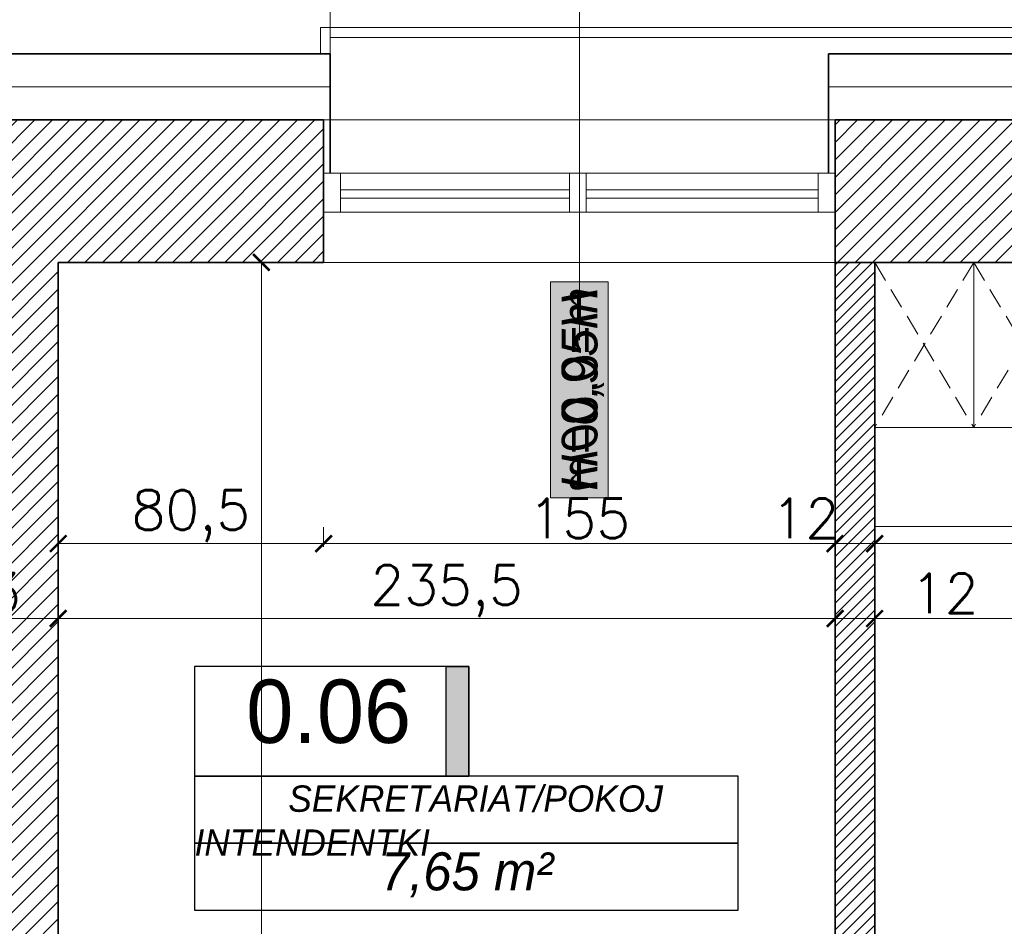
# Model space of a CAD drawing. Header units: millimetres. Extents: x -740 to 33545, y -26688 to 22494.
# Tile 162 of 256: x 11158 to 11456, y 11130 to 11405. Entities that reach past the tile are written whole.
import ezdxf
from ezdxf.lldxf.tags import DXFTag

# ---------------------------------------------------------------- set-up
doc = ezdxf.new("R2010")
doc.units = ezdxf.units.MM
doc.header["$MEASUREMENT"] = 0
doc.linetypes.add('DASHED2', pattern=[9.525, 6.35, -3.175])
doc.layers.get('Defpoints').update_dxf_attribs({"color": 252})
for name, color, linetype, lineweight in [('A_istniejące ściany', 252, 'Continuous', 35), ('A_izolacja', 252, 'Continuous', 9), ('A_l.przerywana', 252, 'ICAD_ISO03W100', 9), ('A_linie widokowe', 252, 'Continuous', 18), ('A_opisy', 252, 'Continuous', 15), ('A_projektowane sciany', 252, 'Continuous', 35), ('A_wyposażenie', 252, 'Continuous', 9), ('l.wypełnien', 252, 'Continuous', 5), ('Nowe_820-G Rysunki Obrazki_Nr_pióra__1', 252, 'Continuous', 13), ('Nowe_820-G Rysunki Obrazki_Nr_pióra__23', 252, 'Continuous', 15), ('wymiarowanie', 252, 'Continuous', 9)]:
    doc.layers.add(name, color=color, linetype=linetype, lineweight=lineweight)
doc.layers.add('tabelki opis', color=252, linetype='Continuous')
doc.styles.add('ARIALL', font='GOTHIC.TTF', dxfattribs={"height": 40})
doc.styles.add('styl2', font='simplex.shx')
doc.linetypes.add('BATTING', pattern='A,0.00254,-2.54,[134,ltypeshp.shx,S=2.54,R=0,X=-2.54,Y=0],-5.08,[134,ltypeshp.shx,S=2.54,R=180,X=2.54,Y=0],-2.54', length=10.16254)
tags = doc.linetypes.add('ICAD_ISO03W100', pattern=[30, 12, -18]).pattern_tags.tags
tags[6:7] = [DXFTag(74, 4), DXFTag(75, 0), DXFTag(340, '0'), DXFTag(46, 1.0), DXFTag(50, 0.0), DXFTag(44, 0.0), DXFTag(45, 0.0)]
tags[4:5] = [DXFTag(74, 4), DXFTag(75, 0), DXFTag(340, '0'), DXFTag(46, 1.0), DXFTag(50, 0.0), DXFTag(44, 0.0), DXFTag(45, 0.0)]
doc.dimstyles.new('Skala 1-50', dxfattribs={"dimtxt": 12, "dimasz": 5, "dimexe": 1, "dimexo": 1, "dimgap": 1.5, "dimtad": 1, "dimdec": 1, "dimrnd": 0.5, "dimtxsty": 'styl2', "dimblk": 'ARCHTICK', "dimcen": 5, "dimadec": 0, "dimazin": 0, "dimtfac": 1, "dimtdec": 1, "dimtmove": 1, "dimatfit": 3, "dimldrblk": 'ARCHTICK', "dimfxl": 0, "dimlwd": -1, "dimlwe": -1, "dimarcsym": 0})

# ---------------------------------------------------------------- blocks, each defined once
blk = doc.blocks.new('_ArchTick')
at = {"color": 0, "linetype": 'ByBlock', "const_width": 0.15}
blk.add_lwpolyline([(-0.5, -0.5), (0.5, 0.5)], dxfattribs=at)
blk = doc.blocks.new('*D1360')
at = {"layer": 'Defpoints', "color": 0}
for p in [(11169.43, 11227.61), (11404.81, 11227.61), (11404.81, 11223.37)]:
    blk.add_point(p, dxfattribs=at)
at = {"layer": 'wymiarowanie', "color": 0}
for p, q in [((11169.43, 11226.61), (11169.43, 11222.37)), ((11404.81, 11226.61), (11404.81, 11222.37)), ((11169.43, 11223.37), (11404.81, 11223.37))]:
    blk.add_line(p, q, dxfattribs=at)
at = {"layer": 'wymiarowanie', "color": 0, "xscale": 5, "yscale": 5, "zscale": 5, "rotation": 180}
blk.add_blockref('_ArchTick', (11169.43, 11223.37), dxfattribs=at)
at = {"layer": 'wymiarowanie', "color": 0, "xscale": 5, "yscale": 5, "zscale": 5}
blk.add_blockref('_ArchTick', (11404.81, 11223.37), dxfattribs=at)
at = {"layer": 'wymiarowanie', "color": 0, "insert": (11287.12, 11231.72), "char_height": 12, "attachment_point": 5, "style": 'styl2'}
blk.add_mtext('235,5', dxfattribs=at)
blk = doc.blocks.new('*D1361')
at = {"layer": 'Defpoints', "color": 0}
for p in [(11416.81, 11242.98), (11404.81, 11227.61), (11416.81, 11223.37)]:
    blk.add_point(p, dxfattribs=at)
at = {"layer": 'wymiarowanie', "color": 0}
for p, q in [((11404.81, 11226.61), (11404.81, 11222.37)), ((11416.81, 11228.37), (11416.81, 11222.37)), ((11404.81, 11223.37), (11416.81, 11223.37)), ((11416.81, 11223.37), (11447.27, 11223.37))]:
    blk.add_line(p, q, dxfattribs=at)
at = {"layer": 'wymiarowanie', "color": 0, "xscale": 5, "yscale": 5, "zscale": 5, "rotation": 180}
blk.add_blockref('_ArchTick', (11404.81, 11223.37), dxfattribs=at)
at = {"layer": 'wymiarowanie', "color": 0, "xscale": 5, "yscale": 5, "zscale": 5}
blk.add_blockref('_ArchTick', (11416.81, 11223.37), dxfattribs=at)
at = {"layer": 'wymiarowanie', "color": 0, "insert": (11438.01, 11231.02), "char_height": 12, "attachment_point": 5, "style": 'styl2'}
blk.add_mtext('12', dxfattribs=at)
blk = doc.blocks.new('*D1362')
at = {"layer": 'Defpoints', "color": 0}
for p in [(11416.81, 11242.98), (11839.15, 11235.02), (11839.15, 11223.37)]:
    blk.add_point(p, dxfattribs=at)
at = {"layer": 'wymiarowanie', "color": 0}
for p, q in [((11416.81, 11228.37), (11416.81, 11222.37)), ((11839.15, 11228.37), (11839.15, 11222.37)), ((11416.81, 11223.37), (11643.72, 11223.37)), ((11839.15, 11223.37), (11687.18, 11223.37))]:
    blk.add_line(p, q, dxfattribs=at)
at = {"layer": 'wymiarowanie', "color": 0, "xscale": 5, "yscale": 5, "zscale": 5, "rotation": 180}
blk.add_blockref('_ArchTick', (11416.81, 11223.37), dxfattribs=at)
at = {"layer": 'wymiarowanie', "color": 0, "xscale": 5, "yscale": 5, "zscale": 5}
blk.add_blockref('_ArchTick', (11839.15, 11223.37), dxfattribs=at)
at = {"layer": 'wymiarowanie', "color": 0, "insert": (11665.45, 11231.72), "char_height": 12, "attachment_point": 5, "style": 'styl2'}
blk.add_mtext('422,5', dxfattribs=at)
blk = doc.blocks.new('*D1416')
at = {"layer": 'Defpoints', "color": 0}
for p in [(11278.07, 11331.32), (11231, 11006.32), (11278.07, 11006.32)]:
    blk.add_point(p, dxfattribs=at)
at = {"layer": 'wymiarowanie', "color": 0}
for p, q in [((11236, 11331.32), (11230, 11331.32)), ((11231, 11331.32), (11231, 11126.58)), ((11231, 11006.32), (11231, 11097.16)), ((11236, 11006.32), (11230, 11006.32))]:
    blk.add_line(p, q, dxfattribs=at)
at = {"layer": 'wymiarowanie', "color": 0, "xscale": 5, "yscale": 5, "zscale": 5}
for p, rotation in [((11231, 11331.32), 90), ((11231, 11006.32), 270)]:
    blk.add_blockref('_ArchTick', p, dxfattribs=dict(at, rotation=rotation))
at = {"layer": 'wymiarowanie', "color": 0, "insert": (11223.2, 11111.87), "char_height": 12, "attachment_point": 5, "rotation": 90, "style": 'styl2'}
blk.add_mtext('325', dxfattribs=at)
blk = doc.blocks.new('*D1889')
at = {"layer": 'Defpoints', "color": 0}
for p in [(11755.87, 11508.86), (11251.87, 11399.5), (11755.87, 11399.5)]:
    blk.add_point(p, dxfattribs=at)
at = {"layer": 'wymiarowanie', "color": 0}
for p, q in [((11251.87, 11503.86), (11251.87, 11509.86)), ((11755.87, 11503.86), (11755.87, 11509.86)), ((11251.87, 11508.86), (11755.87, 11508.86))]:
    blk.add_line(p, q, dxfattribs=at)
at = {"layer": 'wymiarowanie', "color": 0, "xscale": 5, "yscale": 5, "zscale": 5, "rotation": 180}
blk.add_blockref('_ArchTick', (11251.87, 11508.86), dxfattribs=at)
at = {"layer": 'wymiarowanie', "color": 0, "xscale": 5, "yscale": 5, "zscale": 5}
blk.add_blockref('_ArchTick', (11755.87, 11508.86), dxfattribs=at)
at = {"layer": 'wymiarowanie', "color": 0, "insert": (11503.87, 11516.66), "char_height": 12, "attachment_point": 5, "style": 'styl2'}
blk.add_mtext('504', dxfattribs=at)
blk = doc.blocks.new('*D2082')
at = {"layer": 'Defpoints', "color": 0}
for p in [(11251.87, 11672.24), (11251.87, 11394.5), (11126.25, 11374.5)]:
    blk.add_point(p, dxfattribs=at)
at = {"layer": 'wymiarowanie', "color": 0}
for p, q in [((11126.25, 11667.24), (11126.25, 11673.24)), ((11251.87, 11667.24), (11251.87, 11673.24)), ((11126.25, 11672.24), (11251.87, 11672.24))]:
    blk.add_line(p, q, dxfattribs=at)
at = {"layer": 'wymiarowanie', "color": 0, "xscale": 5, "yscale": 5, "zscale": 5, "rotation": 180}
blk.add_blockref('_ArchTick', (11126.25, 11672.24), dxfattribs=at)
at = {"layer": 'wymiarowanie', "color": 0, "xscale": 5, "yscale": 5, "zscale": 5}
blk.add_blockref('_ArchTick', (11251.87, 11672.24), dxfattribs=at)
at = {"layer": 'wymiarowanie', "color": 0, "insert": (11189.06, 11680.59), "char_height": 12, "attachment_point": 5, "style": 'styl2'}
blk.add_mtext('125,5', dxfattribs=at)
blk = doc.blocks.new('*D2083')
at = {"layer": 'Defpoints', "color": 0}
for p in [(11402.81, 11672.24), (11251.87, 11394.5), (11402.81, 11394.5)]:
    blk.add_point(p, dxfattribs=at)
at = {"layer": 'wymiarowanie', "color": 0}
for p, q in [((11251.87, 11667.24), (11251.87, 11673.24)), ((11402.81, 11667.24), (11402.81, 11673.24)), ((11251.87, 11672.24), (11402.81, 11672.24))]:
    blk.add_line(p, q, dxfattribs=at)
at = {"layer": 'wymiarowanie', "color": 0, "xscale": 5, "yscale": 5, "zscale": 5, "rotation": 180}
blk.add_blockref('_ArchTick', (11251.87, 11672.24), dxfattribs=at)
at = {"layer": 'wymiarowanie', "color": 0, "xscale": 5, "yscale": 5, "zscale": 5}
blk.add_blockref('_ArchTick', (11402.81, 11672.24), dxfattribs=at)
at = {"layer": 'wymiarowanie', "color": 0, "insert": (11327.34, 11679.89), "char_height": 12, "attachment_point": 5, "style": 'styl2'}
blk.add_mtext('151', dxfattribs=at)
blk = doc.blocks.new('*D2084')
at = {"layer": 'Defpoints', "color": 0}
for p in [(11604.93, 11672.24), (11402.81, 11394.5), (11604.93, 11394.5)]:
    blk.add_point(p, dxfattribs=at)
at = {"layer": 'wymiarowanie', "color": 0}
for p, q in [((11402.81, 11667.24), (11402.81, 11673.24)), ((11604.93, 11667.24), (11604.93, 11673.24)), ((11402.81, 11672.24), (11604.93, 11672.24))]:
    blk.add_line(p, q, dxfattribs=at)
at = {"layer": 'wymiarowanie', "color": 0, "xscale": 5, "yscale": 5, "zscale": 5, "rotation": 180}
blk.add_blockref('_ArchTick', (11402.81, 11672.24), dxfattribs=at)
at = {"layer": 'wymiarowanie', "color": 0, "xscale": 5, "yscale": 5, "zscale": 5}
blk.add_blockref('_ArchTick', (11604.93, 11672.24), dxfattribs=at)
at = {"layer": 'wymiarowanie', "color": 0, "insert": (11503.87, 11680.04), "char_height": 12, "attachment_point": 5, "style": 'styl2'}
blk.add_mtext('202', dxfattribs=at)
blk = doc.blocks.new('*D2666')
at = {"layer": 'Defpoints', "color": 0}
for p in [(11169.43, 11331.32), (11249.87, 11331.32), (11249.87, 11246.09)]:
    blk.add_point(p, dxfattribs=at)
at = {"layer": 'wymiarowanie', "color": 0}
for p, q in [((11169.43, 11251.09), (11169.43, 11245.09)), ((11249.87, 11251.09), (11249.87, 11245.09)), ((11169.43, 11246.09), (11249.87, 11246.09))]:
    blk.add_line(p, q, dxfattribs=at)
at = {"layer": 'wymiarowanie', "color": 0, "xscale": 5, "yscale": 5, "zscale": 5, "rotation": 180}
blk.add_blockref('_ArchTick', (11169.43, 11246.09), dxfattribs=at)
at = {"layer": 'wymiarowanie', "color": 0, "xscale": 5, "yscale": 5, "zscale": 5}
blk.add_blockref('_ArchTick', (11249.87, 11246.09), dxfattribs=at)
at = {"layer": 'wymiarowanie', "color": 0, "insert": (11209.65, 11254.44), "char_height": 12, "attachment_point": 5, "style": 'styl2'}
blk.add_mtext('80,5', dxfattribs=at)
blk = doc.blocks.new('*D2667')
at = {"layer": 'Defpoints', "color": 0}
for p in [(11249.87, 11331.32), (11404.81, 11264.82), (11404.81, 11246.09)]:
    blk.add_point(p, dxfattribs=at)
at = {"layer": 'wymiarowanie', "color": 0}
for p, q in [((11249.87, 11251.09), (11249.87, 11245.09)), ((11404.81, 11251.09), (11404.81, 11245.09)), ((11249.87, 11246.09), (11404.81, 11246.09))]:
    blk.add_line(p, q, dxfattribs=at)
at = {"layer": 'wymiarowanie', "color": 0, "xscale": 5, "yscale": 5, "zscale": 5, "rotation": 180}
blk.add_blockref('_ArchTick', (11249.87, 11246.09), dxfattribs=at)
at = {"layer": 'wymiarowanie', "color": 0, "xscale": 5, "yscale": 5, "zscale": 5}
blk.add_blockref('_ArchTick', (11404.81, 11246.09), dxfattribs=at)
at = {"layer": 'wymiarowanie', "color": 0, "insert": (11327.34, 11253.74), "char_height": 12, "attachment_point": 5, "style": 'styl2'}
blk.add_mtext('155', dxfattribs=at)
blk = doc.blocks.new('*D2668')
at = {"layer": 'Defpoints', "color": 0}
for p in [(11404.81, 11264.82), (11416.81, 11266.27), (11416.81, 11246.09)]:
    blk.add_point(p, dxfattribs=at)
at = {"layer": 'wymiarowanie', "color": 0}
for p, q in [((11404.81, 11251.09), (11404.81, 11245.09)), ((11416.81, 11251.09), (11416.81, 11245.09)), ((11404.81, 11246.09), (11416.81, 11246.09))]:
    blk.add_line(p, q, dxfattribs=at)
at = {"layer": 'wymiarowanie', "color": 0, "xscale": 5, "yscale": 5, "zscale": 5, "rotation": 180}
blk.add_blockref('_ArchTick', (11404.81, 11246.09), dxfattribs=at)
at = {"layer": 'wymiarowanie', "color": 0, "xscale": 5, "yscale": 5, "zscale": 5}
blk.add_blockref('_ArchTick', (11416.81, 11246.09), dxfattribs=at)
at = {"layer": 'wymiarowanie', "color": 0, "insert": (11395.77, 11253.74), "char_height": 12, "attachment_point": 5, "style": 'styl2'}
blk.add_mtext('12', dxfattribs=at)
blk = doc.blocks.new('*D2669')
at = {"layer": 'Defpoints', "color": 0}
for p in [(11602.93, 11331.32), (11416.81, 11266.27), (11602.93, 11246.09)]:
    blk.add_point(p, dxfattribs=at)
at = {"layer": 'wymiarowanie', "color": 0}
for p, q in [((11416.81, 11251.09), (11416.81, 11245.09)), ((11602.93, 11251.09), (11602.93, 11245.09)), ((11416.81, 11246.09), (11602.93, 11246.09))]:
    blk.add_line(p, q, dxfattribs=at)
at = {"layer": 'wymiarowanie', "color": 0, "xscale": 5, "yscale": 5, "zscale": 5, "rotation": 180}
blk.add_blockref('_ArchTick', (11416.81, 11246.09), dxfattribs=at)
at = {"layer": 'wymiarowanie', "color": 0, "xscale": 5, "yscale": 5, "zscale": 5}
blk.add_blockref('_ArchTick', (11602.93, 11246.09), dxfattribs=at)
at = {"layer": 'wymiarowanie', "color": 0, "insert": (11509.87, 11253.89), "char_height": 12, "attachment_point": 5, "style": 'styl2'}
blk.add_mtext('186', dxfattribs=at)
blk = doc.blocks.new('*D2690')
at = {"layer": 'Defpoints', "color": 0}
for p in [(11126.25, 11240.57), (11169.43, 11240.57), (11126.25, 11223.37)]:
    blk.add_point(p, dxfattribs=at)
at = {"layer": 'wymiarowanie', "color": 0}
for p, q in [((11126.25, 11228.37), (11126.25, 11222.37)), ((11169.43, 11228.37), (11169.43, 11222.37)), ((11169.43, 11223.37), (11126.25, 11223.37))]:
    blk.add_line(p, q, dxfattribs=at)
at = {"layer": 'wymiarowanie', "color": 0, "xscale": 5, "yscale": 5, "zscale": 5, "rotation": 180}
blk.add_blockref('_ArchTick', (11126.25, 11223.37), dxfattribs=at)
at = {"layer": 'wymiarowanie', "color": 0, "xscale": 5, "yscale": 5, "zscale": 5}
blk.add_blockref('_ArchTick', (11169.43, 11223.37), dxfattribs=at)
at = {"layer": 'wymiarowanie', "color": 0, "insert": (11147.84, 11231.17), "char_height": 12, "attachment_point": 5, "style": 'styl2'}
blk.add_mtext('43', dxfattribs=at)

msp = doc.modelspace()

# ---------------------------------------------------------------- hatches: boundary and pattern name
at = {"layer": 'A_opisy', "ltscale": 0.3}
msp.add_hatch(color=256, dxfattribs=at).paths.add_polyline_path([(11318.57, 11325.44), (11318.57, 11259.98), (11336.1, 11259.98), (11336.1, 11325.44)])
msp.add_hatch(color=256, dxfattribs=at).paths.add_polyline_path([(11318.57, 11325.44), (11318.57, 11259.98), (11336.1, 11259.98), (11336.1, 11325.44)])
msp.add_hatch(color=256, dxfattribs=at).paths.add_polyline_path([(11318.57, 11325.44), (11318.57, 11259.98), (11336.1, 11259.98), (11336.1, 11325.44)])
msp.add_hatch(color=256, dxfattribs=at).paths.add_polyline_path([(11318.57, 11325.44), (11318.57, 11259.98), (11336.1, 11259.98), (11336.1, 11325.44)])
at = {"layer": 'l.wypełnien'}
h = msp.add_hatch(dxfattribs=at)
h.set_pattern_fill('ANSI31', color=256, scale=30, style=0)
h.paths.add_polyline_path([(11009.41, 10808.08), (11009.41, 10791.99), (11103.57, 10791.99), (11103.57, 10816.54), (11178.57, 10816.54), (11178.57, 10791.99), (11191.45, 10791.99), (11191.45, 10834.32), (11169.43, 10834.32), (11169.43, 11134.32), (11169.43, 11331.32), (11249.87, 11331.32), (11249.87, 11346.56), (11249.87, 11358.41), (11249.87, 11374.5), (11169.43, 11374.5), (11126.25, 11374.5), (11126.25, 11134.32), (11126.25, 10834.32), (11009.41, 10834.32), (11009.41, 10819.93)])
h.paths.add_polyline_path([(11404.81, 11374.5), (11404.81, 11331.32), (11602.93, 11331.32), (11602.93, 11374.5)])
h.paths.add_polyline_path([(10316.23, 10791.99), (10406.43, 10791.99), (10425.43, 10791.99), (10444.43, 10791.99), (10463.43, 10791.99), (10488.71, 10791.99), (10488.71, 10808.08), (10488.71, 10819.93), (10488.71, 10834.32), (10316.23, 10834.32)])
h.paths.add_polyline_path([(10717.86, 10791.99), (10854.47, 10791.99), (10854.47, 10834.32), (10717.86, 10834.32)])
h.paths.add_polyline_path([(10643.65, 10834.32), (10643.65, 10819.93), (10643.65, 10808.08), (10643.65, 10791.99), (10717.86, 10791.99), (10717.86, 10834.32)])
h.paths.add_polyline_path([(11757.87, 11374.5), (11757.87, 11331.32), (11799.42, 11331.32), (11799.42, 11374.5)])
h.paths.add_polyline_path([(10280.43, 10834.32), (10280.43, 10791.99), (10316.23, 10791.99), (10316.23, 10834.32)])
h = msp.add_hatch(dxfattribs=at)
h.set_pattern_fill('ANSI31', color=256, scale=20, style=0)
h.paths.add_polyline_path([(11528.81, 11006.32), (11528.81, 10994.32), (11590.93, 10994.32), (11590.93, 10984.32), (11602.93, 10984.32), (11602.93, 10994.32), (11616.93, 10994.32), (11616.93, 11006.32), (11602.93, 11006.32), (11602.93, 11114.32), (11839.15, 11114.32), (11839.15, 11126.32), (11590.93, 11126.32), (11590.93, 11006.32)])
h.paths.add_polyline_path([(11391.26, 10994.32), (11391.26, 11006.32), (11404.81, 11006.32), (11404.81, 11331.32), (11416.81, 11331.32), (11416.81, 11006.32), (11426.81, 11006.32), (11426.81, 10994.32)])
h.paths.add_polyline_path([(11708.93, 10994.32), (11708.93, 11006.32), (11839.15, 11006.32), (11839.15, 10994.32), (11734.93, 10994.32), (11734.93, 10984.32), (11722.93, 10984.32), (11722.93, 10994.32)])
h.paths.add_polyline_path([(11289.26, 10994.32), (11289.26, 11006.32), (11169.43, 11006.32), (11169.43, 10994.32)])
h.paths.add_polyline_path([(11734.93, 10834.32), (11734.93, 10892.32), (11722.93, 10892.32), (11722.93, 10834.32)])
h.paths.add_polyline_path([(11602.93, 10834.32), (11602.93, 10882.32), (11590.93, 10882.32), (11590.93, 10834.32)])
at = {"layer": 'tabelki opis'}
msp.add_hatch(color=256, dxfattribs=at).paths.add_polyline_path([(11293.9, 11175.55), (11293.9, 11208.81), (11286.94, 11208.81), (11286.94, 11175.55)])

# ---------------------------------------------------------------- linework, layer by layer
at = {"layer": 'A_istniejące ściany'}
for points in [[(11169.43, 11374.5), (11126.25, 11374.5)], [(11249.87, 11374.5), (11169.43, 11374.5)], [(11249.87, 11331.32), (11249.87, 11374.5)], [(11249.87, 11358.41), (11249.87, 11374.5)], [(11602.93, 11374.5), (11404.81, 11374.5)], [(11404.81, 11374.5), (11404.81, 11331.32)], [(11404.81, 11358.41), (11404.81, 11374.5)], [(11249.87, 11358.41), (11249.87, 11346.56)], [(11404.81, 11346.56), (11404.81, 11358.41)], [(11249.87, 11331.32), (11249.87, 11346.56)], [(11404.81, 11331.32), (11404.81, 11346.56)], [(11169.43, 11331.32), (11249.87, 11331.32)], [(11169.43, 11331.32), (11169.43, 11134.32)], [(11249.87, 11331.32), (11169.43, 11331.32)], [(11169.43, 11134.32), (11169.43, 11331.32)], [(11602.93, 11331.32), (11404.81, 11331.32)], [(11169.43, 10834.32), (11169.43, 11134.32)], [(11169.43, 11134.32), (11169.43, 10834.32)]]:
    msp.add_lwpolyline(points, dxfattribs=at)
at = {"layer": 'A_izolacja', "lineweight": 35}
for p, q in [((11251.87, 11358.41), (11251.87, 11394.5)), ((11402.81, 11358.41), (11402.81, 11394.5))]:
    msp.add_line(p, q, dxfattribs=at)
for points in [[(11251.87, 11394.5), (11106.25, 11394.5), (11106.25, 11134.32)], [(11604.93, 11394.5), (11402.81, 11394.5)]]:
    msp.add_lwpolyline(points, dxfattribs=at)
at = {"layer": 'A_izolacja', "linetype": 'BATTING', "ltscale": 0.1}
for points in [[(11251.87, 11384.5), (11116.25, 11384.5), (11116.25, 11134.32)], [(11602.93, 11384.5), (11402.81, 11384.5)]]:
    msp.add_lwpolyline(points, dxfattribs=at)
at = {"layer": 'A_l.przerywana', "ltscale": 0.3}
for points in [[(11251.87, 11394.5), (11251.87, 11399.5), (11755.87, 11399.5), (11755.87, 11394.5)], [(11249.87, 11374.5), (11404.81, 11374.5)], [(11404.81, 11331.32), (11249.87, 11331.32)]]:
    msp.add_lwpolyline(points, dxfattribs=at)
at = {"layer": 'A_linie widokowe', "ltscale": 0.3}
msp.add_lwpolyline([(11248.87, 11394.5), (11248.87, 11402.5), (11758.87, 11402.5), (11758.87, 11394.5)], dxfattribs=at)
at = {"layer": 'A_opisy'}
msp.add_line((11327.34, 11441.23), (11327.34, 11307.76), dxfattribs=at)
at = {"layer": 'A_opisy', "ltscale": 0.3}
msp.add_lwpolyline([(11318.57, 11325.44), (11318.57, 11259.98), (11336.1, 11259.98), (11336.1, 11325.44)], close=True, dxfattribs=at)
msp.add_lwpolyline([(11318.57, 11325.44), (11318.57, 11259.98), (11336.1, 11259.98), (11336.1, 11325.44)], close=True, dxfattribs=at)
msp.add_lwpolyline([(11318.57, 11325.44), (11318.57, 11259.98), (11336.1, 11259.98), (11336.1, 11325.44)], close=True, dxfattribs=at)
msp.add_lwpolyline([(11318.57, 11325.44), (11318.57, 11259.98), (11336.1, 11259.98), (11336.1, 11325.44)], close=True, dxfattribs=at)
at = {"layer": 'A_projektowane sciany'}
for p, q in [((11404.81, 11331.32), (11404.81, 11006.32)), ((11416.81, 11331.32), (11416.81, 11006.32))]:
    msp.add_line(p, q, dxfattribs=at)
at = {"layer": 'A_wyposażenie'}
for p, q in [((11506.81, 11331.32), (11416.81, 11331.32)), ((11416.81, 11331.32), (11416.81, 11251.32)), ((11446.81, 11331.32), (11446.81, 11281.32)), ((11506.81, 11281.32), (11416.81, 11281.32)), ((11506.81, 11251.32), (11416.81, 11251.32))]:
    msp.add_line(p, q, dxfattribs=at)
at = {"layer": 'A_wyposażenie', "linetype": 'DASHED2'}
for p, q in [((11416.81, 11331.32), (11446.81, 11281.32)), ((11446.81, 11331.32), (11416.81, 11281.32)), ((11446.81, 11331.32), (11476.81, 11281.32)), ((11476.81, 11331.32), (11446.81, 11281.32))]:
    msp.add_line(p, q, dxfattribs=at)
at = {"layer": 'Nowe_820-G Rysunki Obrazki_Nr_pióra__1', "linetype": 'Continuous', "lineweight": 13}
for points in [[(11254.95, 11358.41), (11324.37, 11358.41)], [(11329.45, 11358.41), (11399.73, 11358.41)], [(11324.37, 11346.56), (11254.95, 11346.56)], [(11399.73, 11346.56), (11329.45, 11346.56)]]:
    msp.add_lwpolyline(points, dxfattribs=at)
at = {"layer": 'Nowe_820-G Rysunki Obrazki_Nr_pióra__23', "linetype": 'Continuous', "lineweight": 15}
for points in [[(11254.95, 11358.41), (11249.87, 11358.41)], [(11254.95, 11346.56), (11254.95, 11358.41)], [(11329.45, 11358.41), (11324.37, 11358.41)], [(11324.37, 11358.41), (11324.37, 11346.56)], [(11329.45, 11346.56), (11329.45, 11358.41)], [(11404.81, 11358.41), (11399.73, 11358.41)], [(11399.73, 11358.41), (11399.73, 11346.56)], [(11324.37, 11353.33), (11254.95, 11353.33)], [(11254.95, 11353.33), (11254.95, 11350.79)], [(11254.95, 11350.79), (11324.37, 11350.79)], [(11324.37, 11350.79), (11324.37, 11353.33)], [(11399.73, 11353.33), (11329.45, 11353.33)], [(11329.45, 11353.33), (11329.45, 11350.79)], [(11329.45, 11350.79), (11399.73, 11350.79)], [(11399.73, 11350.79), (11399.73, 11353.33)], [(11249.87, 11346.56), (11254.95, 11346.56)], [(11324.37, 11346.56), (11329.45, 11346.56)], [(11399.73, 11346.56), (11404.81, 11346.56)], [(11404.81, 11331.32), (11602.93, 11331.32)]]:
    msp.add_lwpolyline(points, dxfattribs=at)
at = {"layer": 'tabelki opis'}
for points in [[(11293.9, 11208.81), (11210.74, 11208.81), (11210.74, 11175.55), (11293.9, 11175.55), (11293.9, 11208.81)], [(11210.74, 11155.27), (11375.47, 11155.27), (11375.47, 11175.55), (11210.74, 11175.55), (11210.74, 11155.27)], [(11210.74, 11135), (11375.47, 11135), (11375.47, 11155.27), (11210.74, 11155.27), (11210.74, 11135)]]:
    msp.add_lwpolyline(points, dxfattribs=at)
msp.add_lwpolyline([(11293.9, 11175.55), (11286.94, 11175.55), (11286.94, 11208.81), (11293.9, 11208.81)], close=True, dxfattribs=at)
at = {"layer": 'wymiarowanie', "linetype": 'ICAD_ISO03W100', "ltscale": 0.2}
msp.add_line((11251.87, 11667.24), (11251.87, 11394.5), dxfattribs=at)

# ---------------------------------------------------------------- texts
at = {"layer": 'A_opisy', "ltscale": 0.3, "insert": (11322.02, 11262.1), "char_height": 10.8, "width": 109.7533, "attachment_point": 1, "rotation": 90, "style": 'ARIALL'}
msp.add_mtext('{\\fArial|b0|i1|c238|p34;H=0,95m}', dxfattribs=at)
at = {"layer": 'A_opisy', "ltscale": 0.3, "extrusion": (0, 0, -1), "insert": (11322.02, 11323.32), "char_height": 10.8, "width": 109.7533, "attachment_point": 1, "text_direction": (0, -1, 0), "style": 'ARIALL'}
msp.add_mtext('{\\fArial|b0|i1|c238|p34;H=0,00m}', dxfattribs=at)
at = {"layer": 'tabelki opis', "attachment_point": 1}
for s, insert, char_height, width in [('{\\fCentury Gothic|b0|i0|c238|p34;0.06}', (11226.4, 11204.86), 19.2, 56.7), ('\\pi28.26400;{\\fCentury Gothic|b0|i1|c238|p34;SEKRETARIAT/POKOJ }\\pi28.40000;{\\fCentury Gothic|b0|i1|c238|p34;INTENDENTKI}', (11210.74, 11172.79), 8, 164.736), ('{\\fCentury Gothic|b0|i1|c238|p34;7,65 m²}', (11267.2, 11152.51), 11.52, 68.7387)]:
    msp.add_mtext(s, dxfattribs=dict(at, insert=insert, char_height=char_height, width=width))
at = {"layer": 'wymiarowanie', "char_height": 15, "width": 167.4466, "attachment_point": 1}
for insert in [(10152.54, 11343.35), (10152.54, 11203.35)]:
    msp.add_mtext('\\pi70.78580;{\\fCentury Gothic|b0|i0|c238|p0;6%}', dxfattribs=dict(at, insert=insert))

# ---------------------------------------------------------------- dimensions: what is measured, and where the dimension line sits
at = {"layer": 'wymiarowanie'}
for base, p1, p2, picture, middle in [((11251.87, 11672.24), (11126.25, 11374.5), (11251.87, 11394.5), '*D2082', (11189.06, 11680.59)), ((11604.93, 11672.24), (11402.81, 11394.5), (11604.93, 11394.5), '*D2084', (11503.87, 11680.04)), ((11402.81, 11672.24), (11251.87, 11394.5), (11402.81, 11394.5), '*D2083', (11327.34, 11679.89)), ((11755.87, 11508.86), (11251.87, 11399.5), (11755.87, 11399.5), '*D1889', (11503.87, 11516.66)), ((11249.87, 11246.09), (11169.43, 11331.32), (11249.87, 11331.32), '*D2666', (11209.65, 11254.44)), ((11404.81, 11246.09), (11249.87, 11331.32), (11404.81, 11264.82), '*D2667', (11327.34, 11253.74)), ((11602.93, 11246.09), (11416.81, 11266.27), (11602.93, 11331.32), '*D2669', (11509.87, 11253.89)), ((11126.25, 11223.37), (11169.43, 11240.57), (11126.25, 11240.57), '*D2690', (11147.84, 11231.17)), ((11404.81, 11223.37), (11169.43, 11227.61), (11404.81, 11227.61), '*D1360', (11287.12, 11231.72))]:
    dim = msp.add_linear_dim(base=base, p1=p1, p2=p2, dimstyle='Skala 1-50', dxfattribs=at)
    dim.commit()
    dim.dimension.update_dxf_attribs({"geometry": picture, "text_midpoint": middle})
dim = msp.add_linear_dim(base=(11231, 11006.32), p1=(11278.07, 11331.32), p2=(11278.07, 11006.32), angle=90, dimstyle='Skala 1-50', dxfattribs=at)
dim.commit()
dim.dimension.update_dxf_attribs({"geometry": '*D1416', "text_midpoint": (11231, 11111.87), "dimtype": 160})
for base, p1, p2, picture, middle in [((11416.81, 11246.09), (11404.81, 11264.82), (11416.81, 11266.27), '*D2668', (11395.77, 11246.09)), ((11416.81, 11223.37), (11404.81, 11227.61), (11416.81, 11242.98), '*D1361', (11438.01, 11223.37)), ((11839.15, 11223.37), (11416.81, 11242.98), (11839.15, 11235.02), '*D1362', (11665.45, 11223.37))]:
    dim = msp.add_linear_dim(base=base, p1=p1, p2=p2, dimstyle='Skala 1-50', dxfattribs=at)
    dim.commit()
    dim.dimension.update_dxf_attribs({"geometry": picture, "text_midpoint": middle, "dimtype": 160})

doc.saveas('drawing.dxf')
